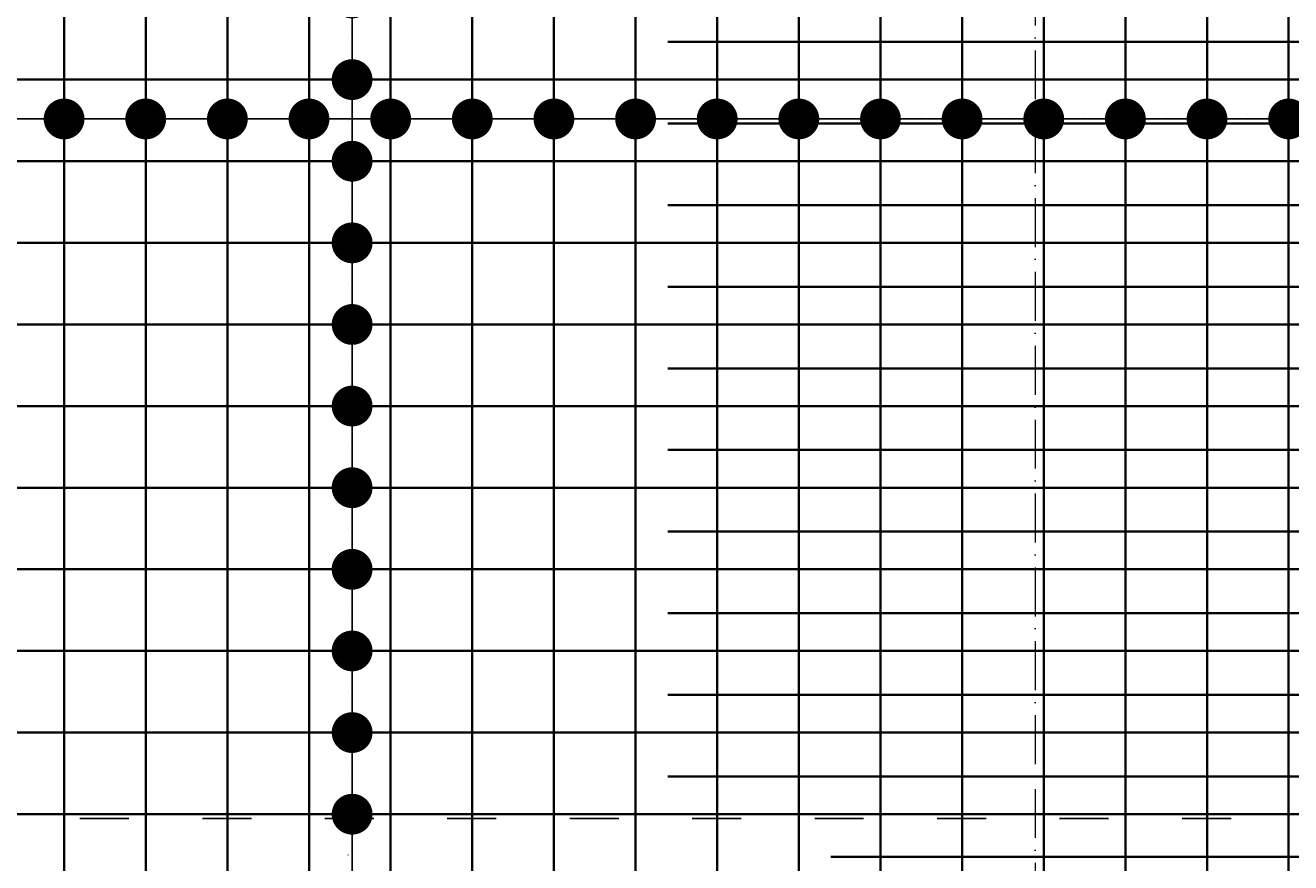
# Model space of a CAD drawing. Header units: millimetres. Extents: x 300938 to 312016, y 11971 to 20881.
# Tile 155 of 239: x 307443 to 307753, y 19000 to 19206. Entities that reach past the tile are written whole.
import ezdxf

# ---------------------------------------------------------------- set-up
doc = ezdxf.new("R2010")
doc.units = ezdxf.units.MM
doc.linetypes.add('ACAD_ISO03W100', pattern=[30, 12, -18])
doc.linetypes.add('ACAD_ISO10W100', pattern=[18, 12, -3, 0, -3])
for name, color, linetype, lineweight in [('konstrukcja wymiary', 1, 'Continuous', 13), ('osie', 5, 'ACAD_ISO10W100', 13), ('zbrojenie płyty', 141, 'Continuous', 35)]:
    doc.layers.add(name, color=color, linetype=linetype, lineweight=lineweight)
doc.layers.add('przerywane', color=6, linetype='ACAD_ISO03W100')
doc.styles.get("Standard").update_dxf_attribs({"font": 'romand.shx', "oblique": 10})
doc.dimstyles.new('kropki', dxfattribs={"dimtxt": 0.001, "dimasz": 10, "dimexe": 1.25, "dimexo": 0.625, "dimgap": 1, "dimtad": 1, "dimtxsty": 'Standard', "dimblk": 'DOT', "dimcen": 2.5, "dimadec": 0, "dimazin": 0, "dimtfac": 1, "dimtmove": 0, "dimatfit": 3, "dimfxl": 1, "dimfxlon": 1, "dimarcsym": 0})

# ---------------------------------------------------------------- blocks, each defined once
blk = doc.blocks.new('_Dot')
at = {"color": 0, "linetype": 'ByBlock', "lineweight": -2}
blk.add_line((-0.5, 0), (-1, 0), dxfattribs=at)
at = {"color": 0, "linetype": 'ByBlock', "const_width": 0.5}
blk.add_lwpolyline([(-0.25, 0, 1), (0.25, 0, 1)], format="xyb", close=True, dxfattribs=at)
blk = doc.blocks.new('*D489')
at = {"layer": 'Defpoints', "color": 0, "transparency": 16777216}
for p in [(307532.56, 19232.24), (307523.12, 19212.24), (307532.56, 19212.24)]:
    blk.add_point(p, dxfattribs=at)
at = {"layer": 'konstrukcja wymiary', "color": 0, "lineweight": -2, "transparency": 16777216}
for p, q in [((307523.12, 19242.24), (307523.12, 19252.24)), ((307524.12, 19232.24), (307521.87, 19232.24)), ((307523.12, 19232.24), (307523.12, 19212.24)), ((307524.12, 19212.24), (307521.87, 19212.24)), ((307523.12, 19202.24), (307523.12, 19192.24))]:
    blk.add_line(p, q, dxfattribs=at)
at = {"layer": 'konstrukcja wymiary', "color": 0, "lineweight": -2, "transparency": 16777216, "xscale": 10, "yscale": 10, "zscale": 10}
for p, rotation in [((307523.12, 19232.24), 270), ((307523.12, 19212.24), 90)]:
    blk.add_blockref('_Dot', p, dxfattribs=dict(at, rotation=rotation))
at = {"layer": 'konstrukcja wymiary', "color": 0, "transparency": 16777216, "insert": (307522.12, 19222.24), "char_height": 0.001, "attachment_point": 5, "rotation": 90}
blk.add_mtext('20', dxfattribs=at)
blk = doc.blocks.new('*D490')
at = {"layer": 'Defpoints', "color": 0, "transparency": 16777216}
for p in [(307532.56, 19212.24), (307523.12, 19192.24), (307532.56, 19192.24)]:
    blk.add_point(p, dxfattribs=at)
at = {"layer": 'konstrukcja wymiary', "color": 0, "lineweight": -2, "transparency": 16777216}
for p, q in [((307523.12, 19222.24), (307523.12, 19232.24)), ((307524.12, 19212.24), (307521.87, 19212.24)), ((307523.12, 19212.24), (307523.12, 19192.24)), ((307524.12, 19192.24), (307521.87, 19192.24)), ((307523.12, 19182.24), (307523.12, 19172.24))]:
    blk.add_line(p, q, dxfattribs=at)
at = {"layer": 'konstrukcja wymiary', "color": 0, "lineweight": -2, "transparency": 16777216, "xscale": 10, "yscale": 10, "zscale": 10}
for p, rotation in [((307523.12, 19212.24), 270), ((307523.12, 19192.24), 90)]:
    blk.add_blockref('_Dot', p, dxfattribs=dict(at, rotation=rotation))
at = {"layer": 'konstrukcja wymiary', "color": 0, "transparency": 16777216, "insert": (307522.12, 19202.24), "char_height": 0.001, "attachment_point": 5, "rotation": 90}
blk.add_mtext('20', dxfattribs=at)
blk = doc.blocks.new('*D491')
at = {"layer": 'Defpoints', "color": 0, "transparency": 16777216}
for p in [(307532.56, 19192.24), (307523.12, 19172.24), (307532.56, 19172.24)]:
    blk.add_point(p, dxfattribs=at)
at = {"layer": 'konstrukcja wymiary', "color": 0, "lineweight": -2, "transparency": 16777216}
for p, q in [((307523.12, 19202.24), (307523.12, 19212.24)), ((307524.12, 19192.24), (307521.87, 19192.24)), ((307523.12, 19192.24), (307523.12, 19172.24)), ((307524.12, 19172.24), (307521.87, 19172.24)), ((307523.12, 19162.24), (307523.12, 19152.24))]:
    blk.add_line(p, q, dxfattribs=at)
at = {"layer": 'konstrukcja wymiary', "color": 0, "lineweight": -2, "transparency": 16777216, "xscale": 10, "yscale": 10, "zscale": 10}
for p, rotation in [((307523.12, 19192.24), 270), ((307523.12, 19172.24), 90)]:
    blk.add_blockref('_Dot', p, dxfattribs=dict(at, rotation=rotation))
at = {"layer": 'konstrukcja wymiary', "color": 0, "transparency": 16777216, "insert": (307522.12, 19182.24), "char_height": 0.001, "attachment_point": 5, "rotation": 90}
blk.add_mtext('20', dxfattribs=at)
blk = doc.blocks.new('*D492')
at = {"layer": 'Defpoints', "color": 0, "transparency": 16777216}
for p in [(307532.56, 19172.24), (307523.12, 19152.24), (307532.56, 19152.24)]:
    blk.add_point(p, dxfattribs=at)
at = {"layer": 'konstrukcja wymiary', "color": 0, "lineweight": -2, "transparency": 16777216}
for p, q in [((307523.12, 19182.24), (307523.12, 19192.24)), ((307524.12, 19172.24), (307521.87, 19172.24)), ((307523.12, 19172.24), (307523.12, 19152.24)), ((307524.12, 19152.24), (307521.87, 19152.24)), ((307523.12, 19142.24), (307523.12, 19132.24))]:
    blk.add_line(p, q, dxfattribs=at)
at = {"layer": 'konstrukcja wymiary', "color": 0, "lineweight": -2, "transparency": 16777216, "xscale": 10, "yscale": 10, "zscale": 10}
for p, rotation in [((307523.12, 19172.24), 270), ((307523.12, 19152.24), 90)]:
    blk.add_blockref('_Dot', p, dxfattribs=dict(at, rotation=rotation))
at = {"layer": 'konstrukcja wymiary', "color": 0, "transparency": 16777216, "insert": (307522.12, 19162.24), "char_height": 0.001, "attachment_point": 5, "rotation": 90}
blk.add_mtext('20', dxfattribs=at)
blk = doc.blocks.new('*D493')
at = {"layer": 'Defpoints', "color": 0, "transparency": 16777216}
for p in [(307532.56, 19152.24), (307523.12, 19132.24), (307532.56, 19132.24)]:
    blk.add_point(p, dxfattribs=at)
at = {"layer": 'konstrukcja wymiary', "color": 0, "lineweight": -2, "transparency": 16777216}
for p, q in [((307523.12, 19162.24), (307523.12, 19172.24)), ((307524.12, 19152.24), (307521.87, 19152.24)), ((307523.12, 19152.24), (307523.12, 19132.24)), ((307524.12, 19132.24), (307521.87, 19132.24)), ((307523.12, 19122.24), (307523.12, 19112.24))]:
    blk.add_line(p, q, dxfattribs=at)
at = {"layer": 'konstrukcja wymiary', "color": 0, "lineweight": -2, "transparency": 16777216, "xscale": 10, "yscale": 10, "zscale": 10}
for p, rotation in [((307523.12, 19152.24), 270), ((307523.12, 19132.24), 90)]:
    blk.add_blockref('_Dot', p, dxfattribs=dict(at, rotation=rotation))
at = {"layer": 'konstrukcja wymiary', "color": 0, "transparency": 16777216, "insert": (307522.12, 19142.24), "char_height": 0.001, "attachment_point": 5, "rotation": 90}
blk.add_mtext('20', dxfattribs=at)
blk = doc.blocks.new('*D494')
at = {"layer": 'Defpoints', "color": 0, "transparency": 16777216}
for p in [(307532.56, 19132.24), (307523.12, 19112.24), (307532.56, 19112.24)]:
    blk.add_point(p, dxfattribs=at)
at = {"layer": 'konstrukcja wymiary', "color": 0, "lineweight": -2, "transparency": 16777216}
for p, q in [((307523.12, 19142.24), (307523.12, 19152.24)), ((307524.12, 19132.24), (307521.87, 19132.24)), ((307523.12, 19132.24), (307523.12, 19112.24)), ((307524.12, 19112.24), (307521.87, 19112.24)), ((307523.12, 19102.24), (307523.12, 19092.24))]:
    blk.add_line(p, q, dxfattribs=at)
at = {"layer": 'konstrukcja wymiary', "color": 0, "lineweight": -2, "transparency": 16777216, "xscale": 10, "yscale": 10, "zscale": 10}
for p, rotation in [((307523.12, 19132.24), 270), ((307523.12, 19112.24), 90)]:
    blk.add_blockref('_Dot', p, dxfattribs=dict(at, rotation=rotation))
at = {"layer": 'konstrukcja wymiary', "color": 0, "transparency": 16777216, "insert": (307522.12, 19122.24), "char_height": 0.001, "attachment_point": 5, "rotation": 90}
blk.add_mtext('20', dxfattribs=at)
blk = doc.blocks.new('*D495')
at = {"layer": 'Defpoints', "color": 0, "transparency": 16777216}
for p in [(307532.56, 19112.24), (307523.12, 19092.24), (307532.56, 19092.24)]:
    blk.add_point(p, dxfattribs=at)
at = {"layer": 'konstrukcja wymiary', "color": 0, "lineweight": -2, "transparency": 16777216}
for p, q in [((307523.12, 19122.24), (307523.12, 19132.24)), ((307524.12, 19112.24), (307521.87, 19112.24)), ((307523.12, 19112.24), (307523.12, 19092.24)), ((307524.12, 19092.24), (307521.87, 19092.24)), ((307523.12, 19082.24), (307523.12, 19072.24))]:
    blk.add_line(p, q, dxfattribs=at)
at = {"layer": 'konstrukcja wymiary', "color": 0, "lineweight": -2, "transparency": 16777216, "xscale": 10, "yscale": 10, "zscale": 10}
for p, rotation in [((307523.12, 19112.24), 270), ((307523.12, 19092.24), 90)]:
    blk.add_blockref('_Dot', p, dxfattribs=dict(at, rotation=rotation))
at = {"layer": 'konstrukcja wymiary', "color": 0, "transparency": 16777216, "insert": (307522.12, 19102.24), "char_height": 0.001, "attachment_point": 5, "rotation": 90}
blk.add_mtext('20', dxfattribs=at)
blk = doc.blocks.new('*D496')
at = {"layer": 'Defpoints', "color": 0, "transparency": 16777216}
for p in [(307532.56, 19092.24), (307523.12, 19072.24), (307532.56, 19072.24)]:
    blk.add_point(p, dxfattribs=at)
at = {"layer": 'konstrukcja wymiary', "color": 0, "lineweight": -2, "transparency": 16777216}
for p, q in [((307523.12, 19102.24), (307523.12, 19112.24)), ((307524.12, 19092.24), (307521.87, 19092.24)), ((307523.12, 19092.24), (307523.12, 19072.24)), ((307524.12, 19072.24), (307521.87, 19072.24)), ((307523.12, 19062.24), (307523.12, 19052.24))]:
    blk.add_line(p, q, dxfattribs=at)
at = {"layer": 'konstrukcja wymiary', "color": 0, "lineweight": -2, "transparency": 16777216, "xscale": 10, "yscale": 10, "zscale": 10}
for p, rotation in [((307523.12, 19092.24), 270), ((307523.12, 19072.24), 90)]:
    blk.add_blockref('_Dot', p, dxfattribs=dict(at, rotation=rotation))
at = {"layer": 'konstrukcja wymiary', "color": 0, "transparency": 16777216, "insert": (307522.12, 19082.24), "char_height": 0.001, "attachment_point": 5, "rotation": 90}
blk.add_mtext('20', dxfattribs=at)
blk = doc.blocks.new('*D497')
at = {"layer": 'Defpoints', "color": 0, "transparency": 16777216}
for p in [(307532.56, 19072.24), (307523.12, 19052.24), (307532.56, 19052.24)]:
    blk.add_point(p, dxfattribs=at)
at = {"layer": 'konstrukcja wymiary', "color": 0, "lineweight": -2, "transparency": 16777216}
for p, q in [((307523.12, 19082.24), (307523.12, 19092.24)), ((307524.12, 19072.24), (307521.87, 19072.24)), ((307523.12, 19072.24), (307523.12, 19052.24)), ((307524.12, 19052.24), (307521.87, 19052.24)), ((307523.12, 19042.24), (307523.12, 19032.24))]:
    blk.add_line(p, q, dxfattribs=at)
at = {"layer": 'konstrukcja wymiary', "color": 0, "lineweight": -2, "transparency": 16777216, "xscale": 10, "yscale": 10, "zscale": 10}
for p, rotation in [((307523.12, 19072.24), 270), ((307523.12, 19052.24), 90)]:
    blk.add_blockref('_Dot', p, dxfattribs=dict(at, rotation=rotation))
at = {"layer": 'konstrukcja wymiary', "color": 0, "transparency": 16777216, "insert": (307522.12, 19062.24), "char_height": 0.001, "attachment_point": 5, "rotation": 90}
blk.add_mtext('20', dxfattribs=at)
blk = doc.blocks.new('*D498')
at = {"layer": 'Defpoints', "color": 0, "transparency": 16777216}
for p in [(307532.56, 19052.24), (307523.12, 19032.24), (307532.56, 19032.24)]:
    blk.add_point(p, dxfattribs=at)
at = {"layer": 'konstrukcja wymiary', "color": 0, "lineweight": -2, "transparency": 16777216}
for p, q in [((307523.12, 19062.24), (307523.12, 19072.24)), ((307524.12, 19052.24), (307521.87, 19052.24)), ((307523.12, 19052.24), (307523.12, 19032.24)), ((307524.12, 19032.24), (307521.87, 19032.24)), ((307523.12, 19022.24), (307523.12, 19012.24))]:
    blk.add_line(p, q, dxfattribs=at)
at = {"layer": 'konstrukcja wymiary', "color": 0, "lineweight": -2, "transparency": 16777216, "xscale": 10, "yscale": 10, "zscale": 10}
for p, rotation in [((307523.12, 19052.24), 270), ((307523.12, 19032.24), 90)]:
    blk.add_blockref('_Dot', p, dxfattribs=dict(at, rotation=rotation))
at = {"layer": 'konstrukcja wymiary', "color": 0, "transparency": 16777216, "insert": (307522.12, 19042.24), "char_height": 0.001, "attachment_point": 5, "rotation": 90}
blk.add_mtext('20', dxfattribs=at)
blk = doc.blocks.new('*D499')
at = {"layer": 'Defpoints', "color": 0, "transparency": 16777216}
for p in [(307532.56, 19032.24), (307523.12, 19012.24), (307532.56, 19012.24)]:
    blk.add_point(p, dxfattribs=at)
at = {"layer": 'konstrukcja wymiary', "color": 0, "lineweight": -2, "transparency": 16777216}
for p, q in [((307523.12, 19042.24), (307523.12, 19052.24)), ((307524.12, 19032.24), (307521.87, 19032.24)), ((307523.12, 19032.24), (307523.12, 19012.24)), ((307524.12, 19012.24), (307521.87, 19012.24)), ((307523.12, 19002.24), (307523.12, 18992.24))]:
    blk.add_line(p, q, dxfattribs=at)
at = {"layer": 'konstrukcja wymiary', "color": 0, "lineweight": -2, "transparency": 16777216, "xscale": 10, "yscale": 10, "zscale": 10}
for p, rotation in [((307523.12, 19032.24), 270), ((307523.12, 19012.24), 90)]:
    blk.add_blockref('_Dot', p, dxfattribs=dict(at, rotation=rotation))
at = {"layer": 'konstrukcja wymiary', "color": 0, "transparency": 16777216, "insert": (307522.12, 19022.24), "char_height": 0.001, "attachment_point": 5, "rotation": 90}
blk.add_mtext('20', dxfattribs=at)
blk = doc.blocks.new('*D500')
at = {"layer": 'Defpoints', "color": 0, "transparency": 16777216}
for p in [(307532.56, 19012.24), (307523.12, 18992.24), (307532.56, 18992.24)]:
    blk.add_point(p, dxfattribs=at)
at = {"layer": 'konstrukcja wymiary', "color": 0, "lineweight": -2, "transparency": 16777216}
for p, q in [((307523.12, 19022.24), (307523.12, 19032.24)), ((307524.12, 19012.24), (307521.87, 19012.24)), ((307523.12, 19012.24), (307523.12, 18992.24)), ((307524.12, 18992.24), (307521.87, 18992.24)), ((307523.12, 18982.24), (307523.12, 18972.24))]:
    blk.add_line(p, q, dxfattribs=at)
at = {"layer": 'konstrukcja wymiary', "color": 0, "lineweight": -2, "transparency": 16777216, "xscale": 10, "yscale": 10, "zscale": 10}
for p, rotation in [((307523.12, 19012.24), 270), ((307523.12, 18992.24), 90)]:
    blk.add_blockref('_Dot', p, dxfattribs=dict(at, rotation=rotation))
at = {"layer": 'konstrukcja wymiary', "color": 0, "transparency": 16777216, "insert": (307522.12, 19002.24), "char_height": 0.001, "attachment_point": 5, "rotation": 90}
blk.add_mtext('20', dxfattribs=at)
blk = doc.blocks.new('*D501')
at = {"layer": 'Defpoints', "color": 0, "transparency": 16777216}
for p in [(307532.56, 18992.24), (307523.12, 18972.24), (307532.56, 18972.24)]:
    blk.add_point(p, dxfattribs=at)
at = {"layer": 'konstrukcja wymiary', "color": 0, "lineweight": -2, "transparency": 16777216}
for p, q in [((307523.12, 19002.24), (307523.12, 19012.24)), ((307524.12, 18992.24), (307521.87, 18992.24)), ((307523.12, 18992.24), (307523.12, 18972.24)), ((307524.12, 18972.24), (307521.87, 18972.24)), ((307523.12, 18962.24), (307523.12, 18952.24))]:
    blk.add_line(p, q, dxfattribs=at)
at = {"layer": 'konstrukcja wymiary', "color": 0, "lineweight": -2, "transparency": 16777216, "xscale": 10, "yscale": 10, "zscale": 10}
for p, rotation in [((307523.12, 18992.24), 270), ((307523.12, 18972.24), 90)]:
    blk.add_blockref('_Dot', p, dxfattribs=dict(at, rotation=rotation))
at = {"layer": 'konstrukcja wymiary', "color": 0, "transparency": 16777216, "insert": (307522.12, 18982.24), "char_height": 0.001, "attachment_point": 5, "rotation": 90}
blk.add_mtext('20', dxfattribs=at)
blk = doc.blocks.new('*D682')
at = {"layer": 'Defpoints', "color": 0, "transparency": 16777216}
for p in [(307472.56, 19182.6), (307432.56, 19173.24), (307472.56, 19173.24)]:
    blk.add_point(p, dxfattribs=at)
at = {"layer": 'konstrukcja wymiary', "color": 0, "lineweight": -2, "transparency": 16777216}
for p, q in [((307432.56, 19181.6), (307432.56, 19183.85)), ((307472.56, 19181.6), (307472.56, 19183.85)), ((307442.56, 19182.6), (307462.56, 19182.6))]:
    blk.add_line(p, q, dxfattribs=at)
at = {"layer": 'konstrukcja wymiary', "color": 0, "lineweight": -2, "transparency": 16777216, "xscale": 10, "yscale": 10, "zscale": 10, "rotation": 180}
blk.add_blockref('_Dot', (307432.56, 19182.6), dxfattribs=at)
at = {"layer": 'konstrukcja wymiary', "color": 0, "lineweight": -2, "transparency": 16777216, "xscale": 10, "yscale": 10, "zscale": 10}
blk.add_blockref('_Dot', (307472.56, 19182.6), dxfattribs=at)
at = {"layer": 'konstrukcja wymiary', "color": 0, "transparency": 16777216, "insert": (307452.56, 19183.61), "char_height": 0.001, "attachment_point": 5}
blk.add_mtext('40', dxfattribs=at)
blk = doc.blocks.new('*D683')
at = {"layer": 'Defpoints', "color": 0, "transparency": 16777216}
for p in [(307512.56, 19182.6), (307472.56, 19173.24), (307512.56, 19173.24)]:
    blk.add_point(p, dxfattribs=at)
at = {"layer": 'konstrukcja wymiary', "color": 0, "lineweight": -2, "transparency": 16777216}
for p, q in [((307472.56, 19181.6), (307472.56, 19183.85)), ((307512.56, 19181.6), (307512.56, 19183.85)), ((307482.56, 19182.6), (307502.56, 19182.6))]:
    blk.add_line(p, q, dxfattribs=at)
at = {"layer": 'konstrukcja wymiary', "color": 0, "lineweight": -2, "transparency": 16777216, "xscale": 10, "yscale": 10, "zscale": 10, "rotation": 180}
blk.add_blockref('_Dot', (307472.56, 19182.6), dxfattribs=at)
at = {"layer": 'konstrukcja wymiary', "color": 0, "lineweight": -2, "transparency": 16777216, "xscale": 10, "yscale": 10, "zscale": 10}
blk.add_blockref('_Dot', (307512.56, 19182.6), dxfattribs=at)
at = {"layer": 'konstrukcja wymiary', "color": 0, "transparency": 16777216, "insert": (307492.56, 19183.61), "char_height": 0.001, "attachment_point": 5}
blk.add_mtext('40', dxfattribs=at)
blk = doc.blocks.new('*D684')
at = {"layer": 'Defpoints', "color": 0, "transparency": 16777216}
for p in [(307552.56, 19182.6), (307512.56, 19173.24), (307552.56, 19172.24)]:
    blk.add_point(p, dxfattribs=at)
at = {"layer": 'konstrukcja wymiary', "color": 0, "lineweight": -2, "transparency": 16777216}
for p, q in [((307512.56, 19181.6), (307512.56, 19183.85)), ((307552.56, 19181.6), (307552.56, 19183.85)), ((307522.56, 19182.6), (307542.56, 19182.6))]:
    blk.add_line(p, q, dxfattribs=at)
at = {"layer": 'konstrukcja wymiary', "color": 0, "lineweight": -2, "transparency": 16777216, "xscale": 10, "yscale": 10, "zscale": 10, "rotation": 180}
blk.add_blockref('_Dot', (307512.56, 19182.6), dxfattribs=at)
at = {"layer": 'konstrukcja wymiary', "color": 0, "lineweight": -2, "transparency": 16777216, "xscale": 10, "yscale": 10, "zscale": 10}
blk.add_blockref('_Dot', (307552.56, 19182.6), dxfattribs=at)
at = {"layer": 'konstrukcja wymiary', "color": 0, "transparency": 16777216, "insert": (307532.56, 19183.61), "char_height": 0.001, "attachment_point": 5}
blk.add_mtext('40', dxfattribs=at)
blk = doc.blocks.new('*D685')
at = {"layer": 'Defpoints', "color": 0, "transparency": 16777216}
for p in [(307592.56, 19182.6), (307552.56, 19172.24), (307592.56, 19172.24)]:
    blk.add_point(p, dxfattribs=at)
at = {"layer": 'konstrukcja wymiary', "color": 0, "lineweight": -2, "transparency": 16777216}
for p, q in [((307552.56, 19181.6), (307552.56, 19183.85)), ((307592.56, 19181.6), (307592.56, 19183.85)), ((307562.56, 19182.6), (307582.56, 19182.6))]:
    blk.add_line(p, q, dxfattribs=at)
at = {"layer": 'konstrukcja wymiary', "color": 0, "lineweight": -2, "transparency": 16777216, "xscale": 10, "yscale": 10, "zscale": 10, "rotation": 180}
blk.add_blockref('_Dot', (307552.56, 19182.6), dxfattribs=at)
at = {"layer": 'konstrukcja wymiary', "color": 0, "lineweight": -2, "transparency": 16777216, "xscale": 10, "yscale": 10, "zscale": 10}
blk.add_blockref('_Dot', (307592.56, 19182.6), dxfattribs=at)
at = {"layer": 'konstrukcja wymiary', "color": 0, "transparency": 16777216, "insert": (307572.56, 19183.61), "char_height": 0.001, "attachment_point": 5}
blk.add_mtext('40', dxfattribs=at)
blk = doc.blocks.new('*D686')
at = {"layer": 'Defpoints', "color": 0, "transparency": 16777216}
for p in [(307632.56, 19182.6), (307592.56, 19172.24), (307632.56, 19172.24)]:
    blk.add_point(p, dxfattribs=at)
at = {"layer": 'konstrukcja wymiary', "color": 0, "lineweight": -2, "transparency": 16777216}
for p, q in [((307592.56, 19181.6), (307592.56, 19183.85)), ((307632.56, 19181.6), (307632.56, 19183.85)), ((307602.56, 19182.6), (307622.56, 19182.6))]:
    blk.add_line(p, q, dxfattribs=at)
at = {"layer": 'konstrukcja wymiary', "color": 0, "lineweight": -2, "transparency": 16777216, "xscale": 10, "yscale": 10, "zscale": 10, "rotation": 180}
blk.add_blockref('_Dot', (307592.56, 19182.6), dxfattribs=at)
at = {"layer": 'konstrukcja wymiary', "color": 0, "lineweight": -2, "transparency": 16777216, "xscale": 10, "yscale": 10, "zscale": 10}
blk.add_blockref('_Dot', (307632.56, 19182.6), dxfattribs=at)
at = {"layer": 'konstrukcja wymiary', "color": 0, "transparency": 16777216, "insert": (307612.56, 19183.61), "char_height": 0.001, "attachment_point": 5}
blk.add_mtext('40', dxfattribs=at)
blk = doc.blocks.new('*D689')
at = {"layer": 'Defpoints', "color": 0, "transparency": 16777216}
for p in [(307452.56, 19182.6), (307412.56, 19173.24), (307452.56, 19173.24)]:
    blk.add_point(p, dxfattribs=at)
at = {"layer": 'konstrukcja wymiary', "color": 0, "lineweight": -2, "transparency": 16777216}
for p, q in [((307412.56, 19181.6), (307412.56, 19183.85)), ((307452.56, 19181.6), (307452.56, 19183.85)), ((307422.56, 19182.6), (307442.56, 19182.6))]:
    blk.add_line(p, q, dxfattribs=at)
at = {"layer": 'konstrukcja wymiary', "color": 0, "lineweight": -2, "transparency": 16777216, "xscale": 10, "yscale": 10, "zscale": 10, "rotation": 180}
blk.add_blockref('_Dot', (307412.56, 19182.6), dxfattribs=at)
at = {"layer": 'konstrukcja wymiary', "color": 0, "lineweight": -2, "transparency": 16777216, "xscale": 10, "yscale": 10, "zscale": 10}
blk.add_blockref('_Dot', (307452.56, 19182.6), dxfattribs=at)
at = {"layer": 'konstrukcja wymiary', "color": 0, "transparency": 16777216, "insert": (307432.56, 19183.61), "char_height": 0.001, "attachment_point": 5}
blk.add_mtext('40', dxfattribs=at)
blk = doc.blocks.new('*D690')
at = {"layer": 'Defpoints', "color": 0, "transparency": 16777216}
for p in [(307492.56, 19182.6), (307452.56, 19173.24), (307492.56, 19173.24)]:
    blk.add_point(p, dxfattribs=at)
at = {"layer": 'konstrukcja wymiary', "color": 0, "lineweight": -2, "transparency": 16777216}
for p, q in [((307452.56, 19181.6), (307452.56, 19183.85)), ((307492.56, 19181.6), (307492.56, 19183.85)), ((307462.56, 19182.6), (307482.56, 19182.6))]:
    blk.add_line(p, q, dxfattribs=at)
at = {"layer": 'konstrukcja wymiary', "color": 0, "lineweight": -2, "transparency": 16777216, "xscale": 10, "yscale": 10, "zscale": 10, "rotation": 180}
blk.add_blockref('_Dot', (307452.56, 19182.6), dxfattribs=at)
at = {"layer": 'konstrukcja wymiary', "color": 0, "lineweight": -2, "transparency": 16777216, "xscale": 10, "yscale": 10, "zscale": 10}
blk.add_blockref('_Dot', (307492.56, 19182.6), dxfattribs=at)
at = {"layer": 'konstrukcja wymiary', "color": 0, "transparency": 16777216, "insert": (307472.56, 19183.61), "char_height": 0.001, "attachment_point": 5}
blk.add_mtext('40', dxfattribs=at)
blk = doc.blocks.new('*D691')
at = {"layer": 'Defpoints', "color": 0, "transparency": 16777216}
for p in [(307532.56, 19182.6), (307492.56, 19173.24), (307532.56, 19173.24)]:
    blk.add_point(p, dxfattribs=at)
at = {"layer": 'konstrukcja wymiary', "color": 0, "lineweight": -2, "transparency": 16777216}
for p, q in [((307492.56, 19181.6), (307492.56, 19183.85)), ((307532.56, 19181.6), (307532.56, 19183.85)), ((307502.56, 19182.6), (307522.56, 19182.6))]:
    blk.add_line(p, q, dxfattribs=at)
at = {"layer": 'konstrukcja wymiary', "color": 0, "lineweight": -2, "transparency": 16777216, "xscale": 10, "yscale": 10, "zscale": 10, "rotation": 180}
blk.add_blockref('_Dot', (307492.56, 19182.6), dxfattribs=at)
at = {"layer": 'konstrukcja wymiary', "color": 0, "lineweight": -2, "transparency": 16777216, "xscale": 10, "yscale": 10, "zscale": 10}
blk.add_blockref('_Dot', (307532.56, 19182.6), dxfattribs=at)
at = {"layer": 'konstrukcja wymiary', "color": 0, "transparency": 16777216, "insert": (307512.56, 19183.61), "char_height": 0.001, "attachment_point": 5}
blk.add_mtext('40', dxfattribs=at)
blk = doc.blocks.new('*D692')
at = {"layer": 'Defpoints', "color": 0, "transparency": 16777216}
for p in [(307572.56, 19182.6), (307532.56, 19173.24), (307572.56, 19172.24)]:
    blk.add_point(p, dxfattribs=at)
at = {"layer": 'konstrukcja wymiary', "color": 0, "lineweight": -2, "transparency": 16777216}
for p, q in [((307532.56, 19181.6), (307532.56, 19183.85)), ((307572.56, 19181.6), (307572.56, 19183.85)), ((307542.56, 19182.6), (307562.56, 19182.6))]:
    blk.add_line(p, q, dxfattribs=at)
at = {"layer": 'konstrukcja wymiary', "color": 0, "lineweight": -2, "transparency": 16777216, "xscale": 10, "yscale": 10, "zscale": 10, "rotation": 180}
blk.add_blockref('_Dot', (307532.56, 19182.6), dxfattribs=at)
at = {"layer": 'konstrukcja wymiary', "color": 0, "lineweight": -2, "transparency": 16777216, "xscale": 10, "yscale": 10, "zscale": 10}
blk.add_blockref('_Dot', (307572.56, 19182.6), dxfattribs=at)
at = {"layer": 'konstrukcja wymiary', "color": 0, "transparency": 16777216, "insert": (307552.56, 19183.61), "char_height": 0.001, "attachment_point": 5}
blk.add_mtext('40', dxfattribs=at)
blk = doc.blocks.new('*D693')
at = {"layer": 'Defpoints', "color": 0, "transparency": 16777216}
for p in [(307612.56, 19182.6), (307572.56, 19172.24), (307612.56, 19172.24)]:
    blk.add_point(p, dxfattribs=at)
at = {"layer": 'konstrukcja wymiary', "color": 0, "lineweight": -2, "transparency": 16777216}
for p, q in [((307572.56, 19181.6), (307572.56, 19183.85)), ((307612.56, 19181.6), (307612.56, 19183.85)), ((307582.56, 19182.6), (307602.56, 19182.6))]:
    blk.add_line(p, q, dxfattribs=at)
at = {"layer": 'konstrukcja wymiary', "color": 0, "lineweight": -2, "transparency": 16777216, "xscale": 10, "yscale": 10, "zscale": 10, "rotation": 180}
blk.add_blockref('_Dot', (307572.56, 19182.6), dxfattribs=at)
at = {"layer": 'konstrukcja wymiary', "color": 0, "lineweight": -2, "transparency": 16777216, "xscale": 10, "yscale": 10, "zscale": 10}
blk.add_blockref('_Dot', (307612.56, 19182.6), dxfattribs=at)
at = {"layer": 'konstrukcja wymiary', "color": 0, "transparency": 16777216, "insert": (307592.56, 19183.61), "char_height": 0.001, "attachment_point": 5}
blk.add_mtext('40', dxfattribs=at)
blk = doc.blocks.new('*D694')
at = {"layer": 'Defpoints', "color": 0, "transparency": 16777216}
for p in [(307292.56, 19182.6), (307292.56, 19172.24), (307612.56, 19172.24)]:
    blk.add_point(p, dxfattribs=at)
at = {"layer": 'konstrukcja wymiary', "color": 0, "lineweight": -2, "transparency": 16777216}
for p, q in [((307292.56, 19181.6), (307292.56, 19183.85)), ((307612.56, 19181.6), (307612.56, 19183.85)), ((307602.56, 19182.6), (307302.56, 19182.6))]:
    blk.add_line(p, q, dxfattribs=at)
at = {"layer": 'konstrukcja wymiary', "color": 0, "lineweight": -2, "transparency": 16777216, "xscale": 10, "yscale": 10, "zscale": 10, "rotation": 180}
blk.add_blockref('_Dot', (307292.56, 19182.6), dxfattribs=at)
at = {"layer": 'konstrukcja wymiary', "color": 0, "lineweight": -2, "transparency": 16777216, "xscale": 10, "yscale": 10, "zscale": 10}
blk.add_blockref('_Dot', (307612.56, 19182.6), dxfattribs=at)
at = {"layer": 'konstrukcja wymiary', "color": 0, "transparency": 16777216, "insert": (307452.56, 19183.61), "char_height": 0.001, "attachment_point": 5}
blk.add_mtext('320', dxfattribs=at)
blk = doc.blocks.new('*D699')
at = {"layer": 'Defpoints', "color": 0, "transparency": 16777216}
for p in [(307652.56, 19182.6), (306627.44, 19173.24), (307652.56, 19172.24)]:
    blk.add_point(p, dxfattribs=at)
at = {"layer": 'konstrukcja wymiary', "color": 0, "lineweight": -2, "transparency": 16777216}
for p, q in [((306627.44, 19181.6), (306627.44, 19183.85)), ((307652.56, 19181.6), (307652.56, 19183.85)), ((306637.44, 19182.6), (307642.56, 19182.6))]:
    blk.add_line(p, q, dxfattribs=at)
at = {"layer": 'konstrukcja wymiary', "color": 0, "lineweight": -2, "transparency": 16777216, "xscale": 10, "yscale": 10, "zscale": 10, "rotation": 180}
blk.add_blockref('_Dot', (306627.44, 19182.6), dxfattribs=at)
at = {"layer": 'konstrukcja wymiary', "color": 0, "lineweight": -2, "transparency": 16777216, "xscale": 10, "yscale": 10, "zscale": 10}
blk.add_blockref('_Dot', (307652.56, 19182.6), dxfattribs=at)
at = {"layer": 'konstrukcja wymiary', "color": 0, "transparency": 16777216, "insert": (307140, 19183.61), "char_height": 0.001, "attachment_point": 5}
blk.add_mtext('1025,12', dxfattribs=at)
blk = doc.blocks.new('*D700')
at = {"layer": 'Defpoints', "color": 0, "transparency": 16777216}
for p in [(307672.56, 19182.6), (307652.56, 19172.24), (307672.56, 19172.24)]:
    blk.add_point(p, dxfattribs=at)
at = {"layer": 'konstrukcja wymiary', "color": 0, "lineweight": -2, "transparency": 16777216}
for p, q in [((307652.56, 19181.6), (307652.56, 19183.85)), ((307672.56, 19181.6), (307672.56, 19183.85)), ((307642.56, 19182.6), (307632.56, 19182.6)), ((307652.56, 19182.6), (307672.56, 19182.6)), ((307682.56, 19182.6), (307692.56, 19182.6))]:
    blk.add_line(p, q, dxfattribs=at)
at = {"layer": 'konstrukcja wymiary', "color": 0, "lineweight": -2, "transparency": 16777216, "xscale": 10, "yscale": 10, "zscale": 10}
blk.add_blockref('_Dot', (307652.56, 19182.6), dxfattribs=at)
at = {"layer": 'konstrukcja wymiary', "color": 0, "lineweight": -2, "transparency": 16777216, "xscale": 10, "yscale": 10, "zscale": 10, "rotation": 180}
blk.add_blockref('_Dot', (307672.56, 19182.6), dxfattribs=at)
at = {"layer": 'konstrukcja wymiary', "color": 0, "transparency": 16777216, "insert": (307662.56, 19183.61), "char_height": 0.001, "attachment_point": 5}
blk.add_mtext('20', dxfattribs=at)
blk = doc.blocks.new('*D701')
at = {"layer": 'Defpoints', "color": 0, "transparency": 16777216}
for p in [(307692.56, 19182.6), (307672.56, 19172.24), (307692.56, 19172.24)]:
    blk.add_point(p, dxfattribs=at)
at = {"layer": 'konstrukcja wymiary', "color": 0, "lineweight": -2, "transparency": 16777216}
for p, q in [((307672.56, 19181.6), (307672.56, 19183.85)), ((307692.56, 19181.6), (307692.56, 19183.85)), ((307662.56, 19182.6), (307652.56, 19182.6)), ((307672.56, 19182.6), (307692.56, 19182.6)), ((307702.56, 19182.6), (307712.56, 19182.6))]:
    blk.add_line(p, q, dxfattribs=at)
at = {"layer": 'konstrukcja wymiary', "color": 0, "lineweight": -2, "transparency": 16777216, "xscale": 10, "yscale": 10, "zscale": 10}
blk.add_blockref('_Dot', (307672.56, 19182.6), dxfattribs=at)
at = {"layer": 'konstrukcja wymiary', "color": 0, "lineweight": -2, "transparency": 16777216, "xscale": 10, "yscale": 10, "zscale": 10, "rotation": 180}
blk.add_blockref('_Dot', (307692.56, 19182.6), dxfattribs=at)
at = {"layer": 'konstrukcja wymiary', "color": 0, "transparency": 16777216, "insert": (307682.56, 19183.61), "char_height": 0.001, "attachment_point": 5}
blk.add_mtext('20', dxfattribs=at)
blk = doc.blocks.new('*D702')
at = {"layer": 'Defpoints', "color": 0, "transparency": 16777216}
for p in [(307712.56, 19182.6), (307692.56, 19172.24), (307712.56, 19172.24)]:
    blk.add_point(p, dxfattribs=at)
at = {"layer": 'konstrukcja wymiary', "color": 0, "lineweight": -2, "transparency": 16777216}
for p, q in [((307692.56, 19181.6), (307692.56, 19183.85)), ((307712.56, 19181.6), (307712.56, 19183.85)), ((307682.56, 19182.6), (307672.56, 19182.6)), ((307692.56, 19182.6), (307712.56, 19182.6)), ((307722.56, 19182.6), (307732.56, 19182.6))]:
    blk.add_line(p, q, dxfattribs=at)
at = {"layer": 'konstrukcja wymiary', "color": 0, "lineweight": -2, "transparency": 16777216, "xscale": 10, "yscale": 10, "zscale": 10}
blk.add_blockref('_Dot', (307692.56, 19182.6), dxfattribs=at)
at = {"layer": 'konstrukcja wymiary', "color": 0, "lineweight": -2, "transparency": 16777216, "xscale": 10, "yscale": 10, "zscale": 10, "rotation": 180}
blk.add_blockref('_Dot', (307712.56, 19182.6), dxfattribs=at)
at = {"layer": 'konstrukcja wymiary', "color": 0, "transparency": 16777216, "insert": (307702.56, 19183.61), "char_height": 0.001, "attachment_point": 5}
blk.add_mtext('20', dxfattribs=at)
blk = doc.blocks.new('*D703')
at = {"layer": 'Defpoints', "color": 0, "transparency": 16777216}
for p in [(307732.56, 19182.6), (307712.56, 19172.24), (307732.56, 19172.24)]:
    blk.add_point(p, dxfattribs=at)
at = {"layer": 'konstrukcja wymiary', "color": 0, "lineweight": -2, "transparency": 16777216}
for p, q in [((307712.56, 19181.6), (307712.56, 19183.85)), ((307732.56, 19181.6), (307732.56, 19183.85)), ((307702.56, 19182.6), (307692.56, 19182.6)), ((307712.56, 19182.6), (307732.56, 19182.6)), ((307742.56, 19182.6), (307752.56, 19182.6))]:
    blk.add_line(p, q, dxfattribs=at)
at = {"layer": 'konstrukcja wymiary', "color": 0, "lineweight": -2, "transparency": 16777216, "xscale": 10, "yscale": 10, "zscale": 10}
blk.add_blockref('_Dot', (307712.56, 19182.6), dxfattribs=at)
at = {"layer": 'konstrukcja wymiary', "color": 0, "lineweight": -2, "transparency": 16777216, "xscale": 10, "yscale": 10, "zscale": 10, "rotation": 180}
blk.add_blockref('_Dot', (307732.56, 19182.6), dxfattribs=at)
at = {"layer": 'konstrukcja wymiary', "color": 0, "transparency": 16777216, "insert": (307722.56, 19183.61), "char_height": 0.001, "attachment_point": 5}
blk.add_mtext('20', dxfattribs=at)
blk = doc.blocks.new('*D704')
at = {"layer": 'Defpoints', "color": 0, "transparency": 16777216}
for p in [(307752.56, 19182.6), (307732.56, 19172.24), (307752.56, 19172.24)]:
    blk.add_point(p, dxfattribs=at)
at = {"layer": 'konstrukcja wymiary', "color": 0, "lineweight": -2, "transparency": 16777216}
for p, q in [((307732.56, 19181.6), (307732.56, 19183.85)), ((307752.56, 19181.6), (307752.56, 19183.85)), ((307722.56, 19182.6), (307712.56, 19182.6)), ((307732.56, 19182.6), (307752.56, 19182.6)), ((307762.56, 19182.6), (307772.56, 19182.6))]:
    blk.add_line(p, q, dxfattribs=at)
at = {"layer": 'konstrukcja wymiary', "color": 0, "lineweight": -2, "transparency": 16777216, "xscale": 10, "yscale": 10, "zscale": 10}
blk.add_blockref('_Dot', (307732.56, 19182.6), dxfattribs=at)
at = {"layer": 'konstrukcja wymiary', "color": 0, "lineweight": -2, "transparency": 16777216, "xscale": 10, "yscale": 10, "zscale": 10, "rotation": 180}
blk.add_blockref('_Dot', (307752.56, 19182.6), dxfattribs=at)
at = {"layer": 'konstrukcja wymiary', "color": 0, "transparency": 16777216, "insert": (307742.56, 19183.61), "char_height": 0.001, "attachment_point": 5}
blk.add_mtext('20', dxfattribs=at)
blk = doc.blocks.new('*D705')
at = {"layer": 'Defpoints', "color": 0, "transparency": 16777216}
for p in [(307766.44, 19182.6), (307752.56, 19172.24), (307766.44, 19172.24)]:
    blk.add_point(p, dxfattribs=at)
at = {"layer": 'konstrukcja wymiary', "color": 0, "lineweight": -2, "transparency": 16777216}
for p, q in [((307752.56, 19181.6), (307752.56, 19183.85)), ((307766.44, 19181.6), (307766.44, 19183.85)), ((307742.56, 19182.6), (307732.56, 19182.6)), ((307752.56, 19182.6), (307766.44, 19182.6)), ((307776.44, 19182.6), (307786.44, 19182.6))]:
    blk.add_line(p, q, dxfattribs=at)
at = {"layer": 'konstrukcja wymiary', "color": 0, "lineweight": -2, "transparency": 16777216, "xscale": 10, "yscale": 10, "zscale": 10}
blk.add_blockref('_Dot', (307752.56, 19182.6), dxfattribs=at)
at = {"layer": 'konstrukcja wymiary', "color": 0, "lineweight": -2, "transparency": 16777216, "xscale": 10, "yscale": 10, "zscale": 10, "rotation": 180}
blk.add_blockref('_Dot', (307766.44, 19182.6), dxfattribs=at)
at = {"layer": 'konstrukcja wymiary', "color": 0, "transparency": 16777216, "insert": (307759.5, 19183.61), "char_height": 0.001, "attachment_point": 5}
blk.add_mtext('13,88', dxfattribs=at)

msp = doc.modelspace()

# ---------------------------------------------------------------- linework, layer by layer
at = {"layer": 'osie'}
msp.add_line((307690.44, 19760.509), (307690.44, 18286.332), dxfattribs=at)
at = {"layer": 'przerywane'}
msp.add_line((307738.44, 19011.224), (307082.44, 19011.224), dxfattribs=at)
at = {"layer": 'zbrojenie płyty'}
for p, q in [((307452.558, 19602.224), (307452.558, 18602.224)), ((307492.558, 19602.224), (307492.558, 18602.224)), ((307532.558, 19602.224), (307532.558, 18602.224)), ((307572.558, 19602.224), (307572.558, 18602.224)), ((307612.558, 19602.224), (307612.558, 18602.224)), ((307652.558, 19602.224), (307652.558, 18602.224)), ((307692.558, 19602.224), (307692.558, 18759.224)), ((307732.558, 19602.224), (307732.558, 18759.224)), ((307472.558, 19401.224), (307472.558, 18401.224)), ((307512.558, 19401.224), (307512.558, 18401.224)), ((307552.558, 19401.224), (307552.558, 18401.224)), ((307592.558, 19401.224), (307592.558, 18401.224)), ((307632.558, 19401.224), (307632.558, 18401.224)), ((307672.558, 19401.224), (307672.558, 18676.224)), ((307712.558, 19401.224), (307712.558, 18759.224)), ((307752.558, 19401.224), (307752.558, 18676.224)), ((307600.44, 19201.483), (307900.44, 19201.483)), ((307232.132, 19192.243), (308432.132, 19192.243)), ((307600.44, 19181.483), (307900.44, 19181.483)), ((306930.44, 19172.243), (308130.44, 19172.243)), ((307600.44, 19161.483), (307900.44, 19161.483)), ((307232.132, 19152.243), (308432.132, 19152.243)), ((307600.44, 19141.483), (307900.44, 19141.483)), ((306928.322, 19132.243), (308128.322, 19132.243)), ((307600.44, 19121.483), (307900.44, 19121.483)), ((307232.132, 19112.243), (308432.132, 19112.243)), ((307600.44, 19101.483), (307900.44, 19101.483)), ((306930.44, 19092.243), (308130.44, 19092.243)), ((307600.44, 19081.483), (307900.44, 19081.483)), ((307232.132, 19072.243), (308432.132, 19072.243)), ((307600.44, 19061.483), (307900.44, 19061.483)), ((306930.44, 19052.243), (308130.44, 19052.243)), ((307600.44, 19041.483), (307900.44, 19041.483)), ((307232.132, 19032.243), (308432.132, 19032.243)), ((307600.44, 19021.483), (307900.44, 19021.483)), ((306930.44, 19012.243), (308130.44, 19012.243)), ((307640.44, 19001.787), (307940.44, 19001.787))]:
    msp.add_line(p, q, dxfattribs=at)

# ---------------------------------------------------------------- dimensions: what is measured, and where the dimension line sits
at = {"layer": 'konstrukcja wymiary'}
for base, p1, p2, picture, middle in [((307523.116, 19212.243), (307532.558, 19232.243), (307532.558, 19212.243), '*D489', (307522.115, 19222.243)), ((307523.116, 19192.243), (307532.558, 19212.243), (307532.558, 19192.243), '*D490', (307522.115, 19202.243)), ((307523.116, 19172.243), (307532.558, 19192.243), (307532.558, 19172.243), '*D491', (307522.115, 19182.243)), ((307523.116, 19152.243), (307532.558, 19172.243), (307532.558, 19152.243), '*D492', (307522.115, 19162.243)), ((307523.116, 19132.243), (307532.558, 19152.243), (307532.558, 19132.243), '*D493', (307522.115, 19142.243)), ((307523.116, 19112.243), (307532.558, 19132.243), (307532.558, 19112.243), '*D494', (307522.115, 19122.243)), ((307523.116, 19092.243), (307532.558, 19112.243), (307532.558, 19092.243), '*D495', (307522.115, 19102.243)), ((307523.116, 19072.243), (307532.558, 19092.243), (307532.558, 19072.243), '*D496', (307522.115, 19082.243)), ((307523.116, 19052.243), (307532.558, 19072.243), (307532.558, 19052.243), '*D497', (307522.115, 19062.243)), ((307523.116, 19032.243), (307532.558, 19052.243), (307532.558, 19032.243), '*D498', (307522.115, 19042.243)), ((307523.116, 19012.243), (307532.558, 19032.243), (307532.558, 19012.243), '*D499', (307522.115, 19022.243)), ((307523.116, 18992.243), (307532.558, 19012.243), (307532.558, 18992.243), '*D500', (307522.115, 19002.243)), ((307523.116, 18972.243), (307532.558, 18992.243), (307532.558, 18972.243), '*D501', (307522.115, 18982.243))]:
    dim = msp.add_linear_dim(base=base, p1=p1, p2=p2, angle=90, dimstyle='kropki', override={"dimtmove": 1}, dxfattribs=at)
    dim.commit()
    dim.dimension.update_dxf_attribs({"geometry": picture, "text_midpoint": middle})
for base, p1, p2, picture, middle in [((307652.558, 19182.605), (306627.44, 19173.243), (307652.558, 19172.243), '*D699', (307139.999, 19183.605)), ((307292.558, 19182.605), (307612.558, 19172.243), (307292.558, 19172.243), '*D694', (307452.558, 19183.605)), ((307452.558, 19182.605), (307412.558, 19173.243), (307452.558, 19173.243), '*D689', (307432.558, 19183.605)), ((307472.558, 19182.605), (307432.558, 19173.243), (307472.558, 19173.243), '*D682', (307452.558, 19183.605)), ((307492.558, 19182.605), (307452.558, 19173.243), (307492.558, 19173.243), '*D690', (307472.558, 19183.605)), ((307512.558, 19182.605), (307472.558, 19173.243), (307512.558, 19173.243), '*D683', (307492.558, 19183.605)), ((307532.558, 19182.605), (307492.558, 19173.243), (307532.558, 19173.243), '*D691', (307512.558, 19183.605)), ((307552.558, 19182.605), (307512.558, 19173.243), (307552.558, 19172.243), '*D684', (307532.558, 19183.605)), ((307572.558, 19182.605), (307532.558, 19173.243), (307572.558, 19172.243), '*D692', (307552.558, 19183.605)), ((307592.558, 19182.605), (307552.558, 19172.243), (307592.558, 19172.243), '*D685', (307572.558, 19183.605)), ((307612.558, 19182.605), (307572.558, 19172.243), (307612.558, 19172.243), '*D693', (307592.558, 19183.605)), ((307632.558, 19182.605), (307592.558, 19172.243), (307632.558, 19172.243), '*D686', (307612.558, 19183.605)), ((307672.558, 19182.605), (307652.558, 19172.243), (307672.558, 19172.243), '*D700', (307662.558, 19183.605)), ((307692.558, 19182.605), (307672.558, 19172.243), (307692.558, 19172.243), '*D701', (307682.558, 19183.605)), ((307712.558, 19182.605), (307692.558, 19172.243), (307712.558, 19172.243), '*D702', (307702.558, 19183.605)), ((307732.558, 19182.605), (307712.558, 19172.243), (307732.558, 19172.243), '*D703', (307722.558, 19183.605)), ((307752.558, 19182.605), (307732.558, 19172.243), (307752.558, 19172.243), '*D704', (307742.558, 19183.605)), ((307766.44, 19182.605), (307752.558, 19172.243), (307766.44, 19172.243), '*D705', (307759.499, 19183.605))]:
    dim = msp.add_linear_dim(base=base, p1=p1, p2=p2, dimstyle='kropki', override={"dimtmove": 1}, dxfattribs=at)
    dim.commit()
    dim.dimension.update_dxf_attribs({"geometry": picture, "text_midpoint": middle})

doc.saveas('drawing.dxf')
